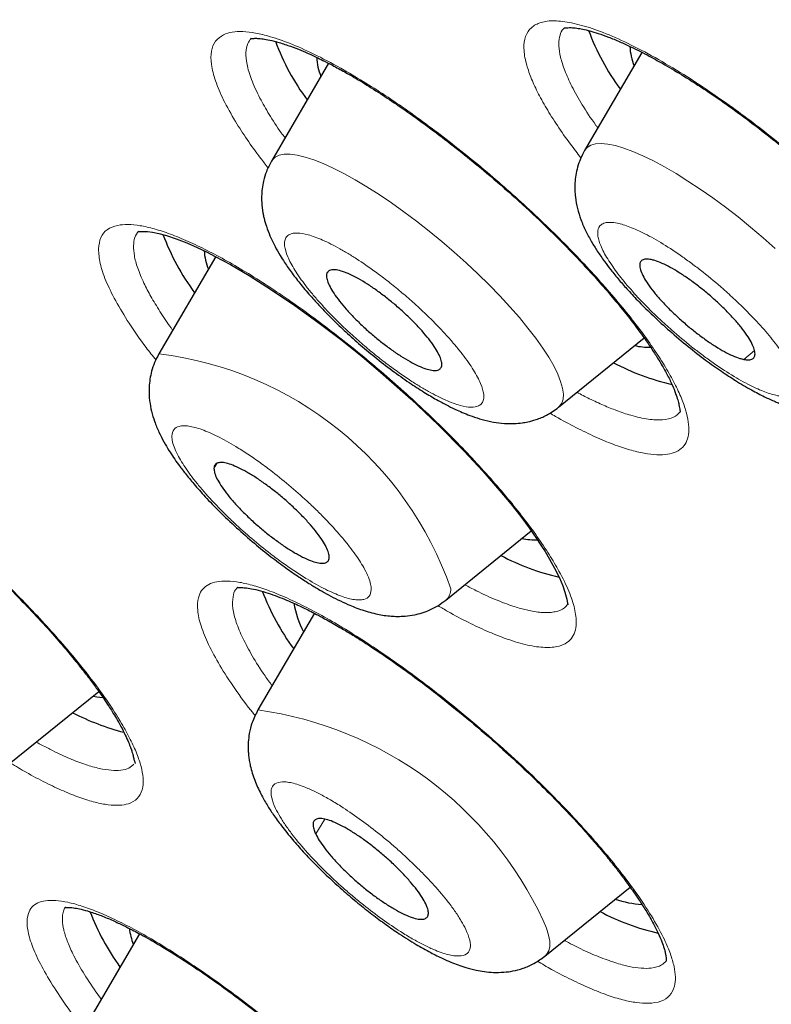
# Model space of a CAD drawing. Header units: millimetres. Extents: x 8 to 1352, y 12 to 1248.
# Tile 101 of 126: x 1151 to 1157, y 590 to 598. Entities that reach past the tile are written whole.
import ezdxf

# ---------------------------------------------------------------- set-up
doc = ezdxf.new("R2010")
doc.units = ezdxf.units.MM

msp = doc.modelspace()

# ---------------------------------------------------------------- linework, layer by layer
at = {"color": 7, "linetype": 'Continuous', "lineweight": 30}
for p, q in [((1156.0605, 597.4681), (1155.5971, 596.6748)), ((1153.5281, 597.3795), (1153.0663, 596.5888)), ((1152.616, 595.817), (1152.1568, 595.0308)), ((1155.3854, 594.5993), (1156.0775, 595.1604)), ((1154.4759, 593.0414), (1155.1653, 593.6004)), ((1153.4138, 592.9347), (1152.9575, 592.1534)), ((1150.9347, 591.7059), (1151.6707, 592.3027)), ((1155.2766, 590.164), (1155.9646, 590.7218)), ((1151.9995, 590.3448), (1151.5016, 589.4922))]:
    msp.add_line(p, q, dxfattribs=at)
at = {"color": 252, "linetype": 'Continuous', "lineweight": 0}
for p, q in [((1156.8821, 594.9868), (1156.969, 595.0591)), ((1152.6251, 594.1456), (1152.6017, 594.1056)), ((1153.497, 591.2714), (1153.4237, 591.1515))]:
    msp.add_line(p, q, dxfattribs=at)
at = {"color": 252, "linetype": 'Continuous', "lineweight": 0, "flags": 128}
for points in [[(1157.1369, 595.8831), (1157.0385, 595.9701), (1156.9381, 596.0551), (1156.8364, 596.1374), (1156.7342, 596.2164), (1156.6323, 596.2916), (1156.5313, 596.3623), (1156.4322, 596.428), (1156.3355, 596.4884), (1156.242, 596.5428), (1156.1524, 596.591), (1156.0674, 596.6325), (1155.9876, 596.667), (1155.9135, 596.6944), (1155.8458, 596.7143), (1155.7849, 596.7267), (1155.7313, 596.7314), (1155.6853, 596.7285), (1155.6474, 596.7179), (1155.6178, 596.6997), (1155.5971, 596.6748)], [(1155.3854, 594.5993), (1155.3916, 594.6047), (1155.4114, 594.6315), (1155.4225, 594.6654), (1155.4249, 594.7064), (1155.4184, 594.754), (1155.4032, 594.808), (1155.3794, 594.8678), (1155.3471, 594.9332), (1155.3067, 595.0035), (1155.2583, 595.0783), (1155.2023, 595.157), (1155.1392, 595.2391), (1155.0694, 595.3239), (1154.9935, 595.4107), (1154.9119, 595.4991), (1154.8254, 595.5882), (1154.7345, 595.6775), (1154.6399, 595.7663), (1154.5424, 595.8539), (1154.4426, 595.9396), (1154.3413, 596.023), (1154.2392, 596.1032), (1154.1371, 596.1798), (1154.0357, 596.2521), (1153.9359, 596.3196), (1153.8382, 596.3819), (1153.7435, 596.4385), (1153.6525, 596.4889), (1153.5658, 596.5327), (1153.4841, 596.5698), (1153.408, 596.5997), (1153.338, 596.6222), (1153.2746, 596.6373), (1153.2184, 596.6447), (1153.1697, 596.6444), (1153.129, 596.6365), (1153.0964, 596.6209), (1153.0723, 596.5979), (1153.0663, 596.5888)], [(1155.2766, 590.164), (1155.2896, 590.1766), (1155.3068, 590.2056), (1155.3153, 590.2417), (1155.315, 590.2847), (1155.3059, 590.3342), (1155.2882, 590.39), (1155.2618, 590.4515)]]:
    msp.add_lwpolyline(points, dxfattribs=at)
at = {"color": 7, "linetype": 'Continuous', "lineweight": 30, "flags": 128}
for points in [[(1151.9916, 596.0208), (1151.9916, 596.0207), (1151.9966, 596.0198), (1152.0096, 596.0206), (1152.03, 596.0213), (1152.0647, 596.0195), (1152.1064, 596.0139), (1152.1562, 596.0037), (1152.2189, 595.9868), (1152.296, 595.9613), (1152.3831, 595.9273), (1152.4661, 595.8908), (1152.542, 595.8546), (1152.6118, 595.8193), (1152.7351, 595.7525), (1152.8868, 595.6638), (1153.0674, 595.55), (1153.256, 595.4224), (1153.4421, 595.2883), (1153.6235, 595.1499), (1153.7984, 595.0094), (1153.969, 594.8655), (1154.1944, 594.6649), (1154.414, 594.4569), (1154.6242, 594.2444), (1154.7732, 594.084), (1154.9129, 593.9243), (1154.9996, 593.8192), (1155.0802, 593.7165), (1155.1483, 593.6246), (1155.2023, 593.5478), (1155.2441, 593.4852), (1155.2774, 593.4328), (1155.3144, 593.3714), (1155.3543, 593.2994), (1155.3926, 593.2221), (1155.4201, 593.1571), (1155.4376, 593.1065), (1155.4479, 593.0684), (1155.4523, 593.0479), (1155.4556, 593.0297), (1155.4582, 593.0163), (1155.4604, 593.0082), (1155.4604, 593.0041), (1155.4604, 593.0041)], [(1151.6256, 592.2661), (1151.6541, 592.2608), (1151.7045, 592.2546)]]:
    msp.add_lwpolyline(points, dxfattribs=at)
at = {"color": 7, "linetype": 'Continuous', "lineweight": 30}
for centre, radius, start, end in [((1157.4273, 598.3091), 1.9171, 200.24467, 216.484), ((1154.9017, 598.2264), 1.9232, 200.3578, 216.47228), ((1156.4101, 597.5287), 0.447, 181.55812, 202.32496), ((1153.8832, 597.4439), 0.451, 182.06289, 202.27552), ((1153.9991, 596.673), 1.9316, 200.5101, 216.45653), ((1152.9807, 595.888), 0.4582, 182.9553, 202.1883), ((1156.1141, 595.5997), 0.5141, 257.2694, 271.79289), ((1156.713, 596.6142), 1.8751, 241.91361, 257.37759), ((1155.2054, 594.0472), 0.5195, 257.30834, 271.24762), ((1155.8059, 595.0621), 1.8814, 241.93012, 257.25955), ((1154.8131, 593.8042), 1.9474, 200.79639, 216.42704), ((1153.9641, 593.1329), 0.7264, 189.20368, 208.61179), ((1152.3745, 593.9074), 1.9978, 242.7423, 255.50062), ((1156.1117, 591.3967), 0.8169, 250.92436, 266.45249), ((1156.6064, 592.1842), 1.8809, 241.92892, 257.26818), ((1153.3989, 591.2067), 1.924, 200.77109, 216.00254), ((1152.4254, 590.4466), 0.5104, 186.5481, 201.40832)]:
    msp.add_arc(centre, radius, start, end, dxfattribs=at)
at = {"color": 252, "linetype": 'Continuous', "lineweight": 0}
for centre, radius, start, end in [((1151.8156, 592.192), 2.8593, 19.22189, 83.147), ((1154.3997, 593.1287), 0.1159, 311.097, 2.30227), ((1152.5468, 589.1865), 2.9952, 24.98249, 82.11908)]:
    msp.add_arc(centre, radius, start, end, dxfattribs=at)
at = {"color": 7, "linetype": 'Continuous', "lineweight": 30}
for points, knots in [([(1142.2141, 609.987), (1142.2002, 609.9702), (1142.1536, 609.9138), (1142.0883, 609.835), (1142.0194, 609.7518), (1141.9677, 609.6894), (1141.9219, 609.6339), (1141.878, 609.5806), (1141.8337, 609.5265), (1141.7885, 609.4707), (1141.7419, 609.4128), (1141.6946, 609.3533), (1141.6459, 609.2909), (1141.5951, 609.2246), (1141.5416, 609.1532), (1141.485, 609.0757), (1141.4251, 608.9909), (1141.3616, 608.8974), (1141.2945, 608.7939), (1141.2241, 608.6789), (1141.1506, 608.5509), (1141.075, 608.4084), (1140.9987, 608.2505), (1140.9234, 608.0768), (1140.8512, 607.8876), (1140.7871, 607.6921), (1140.7317, 607.4932), (1140.6855, 607.2937), (1140.6469, 607.0878), (1140.6163, 606.8764), (1140.5939, 606.6596), (1140.5795, 606.4379), (1140.5732, 606.2113), (1140.5751, 605.9712), (1140.5857, 605.7261), (1140.6057, 605.4671), (1140.6345, 605.2034), (1140.6739, 604.9254), (1140.7226, 604.6422), (1140.7806, 604.3542), (1140.8477, 604.0612), (1140.9238, 603.7635), (1141.0088, 603.4609), (1141.1027, 603.1536), (1141.2052, 602.8415), (1141.3164, 602.5247), (1141.4361, 602.2032), (1141.5643, 601.8772), (1141.7009, 601.5465), (1141.8458, 601.2114), (1141.999, 600.8718), (1142.1603, 600.5278), (1142.3298, 600.1794), (1142.5073, 599.8268), (1142.6928, 599.47), (1142.8862, 599.1091), (1143.0874, 598.744), (1143.2964, 598.375), (1143.5131, 598.0021), (1143.7375, 597.6253), (1143.9694, 597.2448), (1144.2088, 596.8605), (1144.4557, 596.4727), (1144.7099, 596.0813), (1144.9714, 595.6865), (1145.2402, 595.2883), (1145.5161, 594.8868), (1145.7991, 594.4822), (1146.0891, 594.0744), (1146.3861, 593.6636), (1146.69, 593.2498), (1147.0006, 592.8332), (1147.318, 592.4138), (1147.642, 591.9918), (1147.9726, 591.5671), (1148.3098, 591.1399), (1148.6534, 590.7104), (1149.0033, 590.2784), (1149.3596, 589.8443), (1149.7221, 589.4079), (1150.0907, 588.9695), (1150.4654, 588.5291), (1150.8462, 588.0867), (1151.2329, 587.6425), (1151.6256, 587.1966), (1152.024, 586.7489), (1152.4283, 586.2996), (1152.8383, 585.8488), (1153.2539, 585.3965), (1153.6752, 584.9428), (1154.1021, 584.4877), (1154.5346, 584.0312), (1154.9727, 583.5734), (1155.401, 583.1303), (1155.8185, 582.7023), (1156.2243, 582.2898), (1156.6336, 581.8774), (1157.0462, 581.4651), (1157.462, 581.0532), (1157.8808, 580.6416), (1158.3026, 580.2306), (1158.7273, 579.8202), (1159.1546, 579.4106), (1159.5844, 579.0018), (1160.0167, 578.5941), (1160.451, 578.1877), (1160.8873, 577.7827), (1161.3251, 577.3795), (1161.764, 576.9785), (1162.2033, 576.5803), (1162.6417, 576.1859), (1163.0767, 575.7976), (1163.5023, 575.4205), (1163.9023, 575.0688), (1164.2497, 574.7653), (1164.5631, 574.493), (1164.8537, 574.2417), (1165.0542, 574.0695), (1165.1513, 573.986)], [0, 0, 0, 0, 0.001074, 0.003597, 0.005158, 0.006372, 0.007491, 0.008574, 0.00966, 0.010902, 0.012222, 0.013673, 0.015306, 0.017174, 0.019334, 0.021845, 0.024773, 0.028188, 0.032165, 0.036782, 0.042115, 0.048226, 0.055155, 0.062897, 0.071391, 0.080522, 0.089113, 0.097944, 0.106952, 0.116092, 0.125331, 0.134645, 0.144017, 0.153434, 0.163967, 0.173451, 0.183999, 0.194574, 0.205147, 0.215716, 0.22628, 0.236839, 0.247393, 0.257941, 0.268485, 0.279023, 0.289557, 0.300086, 0.310611, 0.321132, 0.331649, 0.342163, 0.352673, 0.363181, 0.373686, 0.384188, 0.394688, 0.405187, 0.415683, 0.426179, 0.436673, 0.447166, 0.457659, 0.468151, 0.478643, 0.489135, 0.499628, 0.510121, 0.520615, 0.53111, 0.541607, 0.552106, 0.562607, 0.573111, 0.583617, 0.594127, 0.604641, 0.615159, 0.625681, 0.636209, 0.646743, 0.657283, 0.66783, 0.678385, 0.688949, 0.699522, 0.710105, 0.7207, 0.731307, 0.741929, 0.752566, 0.76322, 0.773893, 0.784587, 0.794193, 0.803797, 0.813399, 0.822998, 0.832595, 0.842188, 0.851776, 0.861361, 0.870939, 0.880511, 0.890075, 0.899628, 0.909167, 0.918688, 0.928184, 0.937642, 0.947042, 0.956345, 0.965461, 0.974146, 0.981718, 0.987421, 0.993907, 1, 1, 1, 1]), ([(1155.4324, 597.6662), (1155.4327, 597.666), (1155.4333, 597.6658), (1155.4407, 597.6659), (1155.4575, 597.6676), (1155.4889, 597.6682), (1155.5298, 597.6648), (1155.5804, 597.6563), (1155.6393, 597.6421), (1155.7078, 597.6215), (1155.7889, 597.5924), (1155.8771, 597.5561), (1155.9639, 597.5164), (1156.0438, 597.4771), (1156.1356, 597.4293), (1156.2516, 597.365), (1156.4051, 597.2733), (1156.5811, 597.1601), (1156.7689, 597.0304), (1156.9568, 596.8919), (1157.1393, 596.7495), (1157.3163, 596.6042), (1157.4901, 596.4547), (1157.6627, 596.2992), (1157.8342, 596.1369), (1158.0012, 595.9705), (1158.1567, 595.8065), (1158.2947, 595.6518), (1158.4127, 595.5111), (1158.5132, 595.3837), (1158.5985, 595.2681), (1158.6734, 595.1592), (1158.7402, 595.0535), (1158.7992, 594.9491), (1158.8415, 594.8614), (1158.8685, 594.7937), (1158.8846, 594.7441), (1158.8938, 594.7032), (1158.8976, 594.6762), (1158.8991, 594.6594), (1158.9006, 594.6508), (1158.9004, 594.6492), (1158.9002, 594.6483)], [0, 0, 0, 0, 0.0285941, 0.0538724, 0.0757675, 0.0942807, 0.1159899, 0.1350674, 0.1527685, 0.1720581, 0.1930533, 0.2146587, 0.2338568, 0.2504681, 0.2649783, 0.2893323, 0.3179323, 0.3506441, 0.3838726, 0.416032, 0.447125, 0.4771456, 0.506932, 0.5375505, 0.5689767, 0.6011872, 0.6335495, 0.6639053, 0.6920902, 0.7181653, 0.7428885, 0.7665549, 0.7913816, 0.8187091, 0.8480699, 0.8676908, 0.8872191, 0.9067794, 0.9243977, 0.9458637, 0.9710867, 1, 1, 1, 1]), ([(1152.9026, 597.5834), (1152.9026, 597.583), (1152.9026, 597.5824), (1152.9042, 597.5804), (1152.908, 597.58), (1152.9132, 597.5803), (1152.9211, 597.581), (1152.9317, 597.5815), (1152.946, 597.5815), (1152.9644, 597.5807), (1152.9933, 597.578), (1153.0391, 597.5707), (1153.1091, 597.5541), (1153.1923, 597.528), (1153.2791, 597.4953), (1153.3561, 597.4627), (1153.4226, 597.4321), (1153.4881, 597.4004), (1153.5645, 597.3612), (1153.6644, 597.3069), (1153.7875, 597.2353), (1153.9273, 597.1482), (1154.0872, 597.0424), (1154.2602, 596.921), (1154.4442, 596.7843), (1154.6257, 596.6422), (1154.8242, 596.4789), (1155.0385, 596.2924), (1155.2643, 596.0823), (1155.4508, 595.8966), (1155.6018, 595.7375), (1155.7218, 595.6051), (1155.8356, 595.4731), (1155.9372, 595.3483), (1156.0131, 595.2493), (1156.066, 595.177), (1156.1011, 595.1272), (1156.1327, 595.0809), (1156.1696, 595.0248), (1156.2151, 594.9516), (1156.2639, 594.865), (1156.3045, 594.7822), (1156.3328, 594.713), (1156.3502, 594.6599), (1156.3599, 594.6184), (1156.3641, 594.592), (1156.3665, 594.5739), (1156.3692, 594.5638), (1156.369, 594.5614), (1156.3688, 594.5601)], [0, 0, 0, 0, 0.0244598, 0.0440331, 0.0567842, 0.0657685, 0.073279, 0.0813966, 0.0901299, 0.0994861, 0.1096657, 0.1284427, 0.1509274, 0.1771501, 0.1984961, 0.2169554, 0.2318898, 0.243281, 0.2590608, 0.2787276, 0.3024088, 0.3290176, 0.3553649, 0.3876269, 0.41912, 0.4498647, 0.4804236, 0.5210994, 0.5617263, 0.6028287, 0.6281731, 0.6540335, 0.6804101, 0.7069481, 0.7303162, 0.7428961, 0.7539156, 0.7634201, 0.7742415, 0.793311, 0.8175569, 0.8428003, 0.8654508, 0.8855569, 0.9034944, 0.920327, 0.9420844, 0.968663, 1, 1, 1, 1]), ([(1155.5971, 596.6747), (1155.5853, 596.6527), (1155.5624, 596.6098), (1155.5326, 596.5224), (1155.5149, 596.4169), (1155.5193, 596.3004), (1155.538, 596.2029), (1155.5665, 596.113), (1155.6046, 596.0247), (1155.6504, 595.9394), (1155.7001, 595.8592), (1155.7526, 595.7835), (1155.8119, 595.7054), (1155.8745, 595.6288), (1155.9509, 595.5418), (1156.0413, 595.4458), (1156.1535, 595.3349), (1156.2864, 595.2133), (1156.4298, 595.0925), (1156.5707, 594.9833), (1156.6991, 594.8918), (1156.8235, 594.8103), (1156.9397, 594.7415), (1157.0448, 594.6865), (1157.1193, 594.6523), (1157.1717, 594.6307), (1157.2127, 594.615), (1157.2653, 594.597), (1157.3274, 594.5792), (1157.3921, 594.5653), (1157.4597, 594.5558), (1157.5397, 594.5516), (1157.6222, 594.558), (1157.6977, 594.5737), (1157.7658, 594.5957), (1157.8419, 594.6308), (1157.8904, 594.6663), (1157.9162, 594.6853)], [0, 0, 0, 0, 0.020785, 0.040515, 0.076687, 0.108295, 0.136086, 0.166153, 0.198826, 0.228831, 0.255801, 0.285759, 0.309895, 0.34024, 0.368981, 0.402846, 0.441849, 0.486014, 0.532936, 0.576303, 0.61582, 0.651515, 0.693166, 0.728043, 0.756778, 0.76927, 0.780934, 0.797255, 0.819908, 0.842316, 0.861451, 0.885974, 0.914897, 0.931727, 0.951326, 0.974073, 1, 1, 1, 1]), ([(1153.0663, 596.5888), (1153.0518, 596.5609), (1153.0251, 596.5098), (1153.0026, 596.4335), (1152.9906, 596.367), (1152.9867, 596.3137), (1152.9868, 596.273), (1152.9883, 596.2428), (1152.991, 596.2141), (1152.9949, 596.1853), (1153.0001, 596.1559), (1153.0094, 596.1135), (1153.0259, 596.0565), (1153.0545, 595.9818), (1153.0918, 595.9044), (1153.1326, 595.8324), (1153.1785, 595.7596), (1153.2337, 595.6809), (1153.3061, 595.5876), (1153.3852, 595.4947), (1153.4714, 595.4006), (1153.5631, 595.3069), (1153.6686, 595.206), (1153.788, 595.0994), (1153.9202, 594.9896), (1154.0579, 594.884), (1154.1903, 594.7909), (1154.308, 594.7152), (1154.4086, 594.6563), (1154.4928, 594.6115), (1154.5622, 594.5782), (1154.6242, 594.5512), (1154.6927, 594.5247), (1154.7719, 594.4993), (1154.8571, 594.4793), (1154.9444, 594.468), (1155.0219, 594.4666), (1155.0842, 594.4719), (1155.1451, 594.4825), (1155.2121, 594.501), (1155.2982, 594.5365), (1155.3542, 594.5768), (1155.3854, 594.5993)], [0, 0, 0, 0, 0.025847, 0.047399, 0.064694, 0.08079, 0.090488, 0.098782, 0.107282, 0.115991, 0.124916, 0.134495, 0.156515, 0.183935, 0.214384, 0.239493, 0.258985, 0.29009, 0.32301, 0.359181, 0.389395, 0.422284, 0.457888, 0.496255, 0.537448, 0.581262, 0.622605, 0.659524, 0.692004, 0.72002, 0.743544, 0.762725, 0.784077, 0.811156, 0.840919, 0.868773, 0.892941, 0.911963, 0.92449, 0.943247, 0.968387, 1, 1, 1, 1]), ([(1156.1337, 595.7933), (1156.1193, 595.7954), (1156.0901, 595.7996), (1156.0611, 595.7912), (1156.0439, 595.7721), (1156.04, 595.7422), (1156.0495, 595.7021), (1156.0718, 595.6534), (1156.1067, 595.5969), (1156.1527, 595.535), (1156.2092, 595.4684), (1156.2737, 595.4001), (1156.3454, 595.331), (1156.4211, 595.2642), (1156.4999, 595.2003), (1156.5782, 595.1424), (1156.6553, 595.091), (1156.7275, 595.0485), (1156.794, 595.0156), (1156.8453, 594.9956), (1156.8719, 594.9892), (1156.8821, 594.9868)], [0, 0, 0, 0, 0.052925, 0.107385, 0.160311, 0.214771, 0.267696, 0.322156, 0.375081, 0.429541, 0.482466, 0.536926, 0.589852, 0.644312, 0.697237, 0.751697, 0.804622, 0.859082, 0.912008, 0.966468, 1, 1, 1, 1]), ([(1156.8821, 594.9868), (1156.8965, 594.9847), (1156.9257, 594.9806), (1156.9547, 594.9889), (1156.972, 595.008), (1156.9758, 595.0379), (1156.9663, 595.078), (1156.944, 595.1267), (1156.9091, 595.1832), (1156.8631, 595.2452), (1156.8066, 595.3118), (1156.7421, 595.38), (1156.6704, 595.4491), (1156.5947, 595.5159), (1156.5159, 595.5798), (1156.4376, 595.6377), (1156.3605, 595.6891), (1156.2883, 595.7316), (1156.2219, 595.7646), (1156.1705, 595.7846), (1156.1439, 595.7909), (1156.1337, 595.7933)], [0, 0, 0, 0, 0.052925, 0.107385, 0.160311, 0.214771, 0.267696, 0.322156, 0.375081, 0.429541, 0.482466, 0.536926, 0.589852, 0.644312, 0.697237, 0.751697, 0.804622, 0.859082, 0.912008, 0.966468, 1, 1, 1, 1]), ([(1153.5355, 595.7051), (1153.5284, 595.7001), (1153.5141, 595.6899), (1153.5091, 595.6609), (1153.5166, 595.6222), (1153.5372, 595.5746), (1153.5705, 595.519), (1153.615, 595.4578), (1153.6702, 595.3917), (1153.7336, 595.3236), (1153.8045, 595.2544), (1153.8796, 595.1873), (1153.9582, 595.1228), (1154.0367, 595.064), (1154.1141, 595.0116), (1154.187, 594.9679), (1154.2546, 594.9334), (1154.3137, 594.9096), (1154.3636, 594.8971), (1154.3981, 594.8957), (1154.4131, 594.901), (1154.4188, 594.9031)], [0, 0, 0, 0, 0.0529252, 0.1073853, 0.1603105, 0.2147706, 0.2676958, 0.3221559, 0.3750811, 0.4295412, 0.4824664, 0.5369265, 0.5898517, 0.6443117, 0.697237, 0.751697, 0.8046223, 0.8590823, 0.9120076, 0.9664676, 1, 1, 1, 1]), ([(1154.4188, 594.9031), (1154.4258, 594.9081), (1154.4401, 594.9182), (1154.4451, 594.9473), (1154.4377, 594.986), (1154.4171, 595.0335), (1154.3838, 595.0891), (1154.3393, 595.1503), (1154.2841, 595.2165), (1154.2207, 595.2845), (1154.1498, 595.3537), (1154.0746, 595.4209), (1153.996, 595.4853), (1153.9176, 595.5441), (1153.8401, 595.5965), (1153.7672, 595.6403), (1153.6997, 595.6748), (1153.6405, 595.6985), (1153.5906, 595.7111), (1153.5561, 595.7125), (1153.5412, 595.7071), (1153.5355, 595.7051)], [0, 0, 0, 0, 0.052925, 0.107385, 0.160311, 0.214771, 0.267696, 0.322156, 0.375081, 0.429541, 0.482466, 0.536926, 0.589852, 0.644312, 0.697237, 0.751697, 0.804622, 0.859082, 0.912008, 0.966468, 1, 1, 1, 1]), ([(1152.1568, 595.0308), (1152.1445, 595.0077), (1152.1206, 594.9627), (1152.0907, 594.8725), (1152.0744, 594.7676), (1152.0792, 594.6569), (1152.0965, 594.5649), (1152.1215, 594.4823), (1152.155, 594.4007), (1152.195, 594.3224), (1152.2351, 594.2544), (1152.2749, 594.1934), (1152.3178, 594.1325), (1152.3715, 594.0615), (1152.4425, 593.975), (1152.5339, 593.8722), (1152.6485, 593.7535), (1152.782, 593.6265), (1152.9231, 593.5032), (1153.0578, 593.3945), (1153.1791, 593.3038), (1153.2854, 593.2299), (1153.3767, 593.1709), (1153.4556, 593.1233), (1153.5296, 593.0817), (1153.6058, 593.0422), (1153.696, 593.0003), (1153.8025, 592.9586), (1153.9184, 592.9263), (1154.0117, 592.9122), (1154.087, 592.9088), (1154.1504, 592.9111), (1154.2394, 592.9235), (1154.3293, 592.9519), (1154.4139, 592.9951), (1154.4548, 593.0256), (1154.4758, 593.0413)], [0, 0, 0, 0, 0.021375, 0.041529, 0.078098, 0.109024, 0.134467, 0.161434, 0.191704, 0.219604, 0.243965, 0.264759, 0.285544, 0.31151, 0.342686, 0.379052, 0.420599, 0.467272, 0.513326, 0.554998, 0.59234, 0.625391, 0.654175, 0.678704, 0.70142, 0.726136, 0.75303, 0.791569, 0.832303, 0.867424, 0.882873, 0.900781, 0.921782, 0.958319, 0.978526, 1, 1, 1, 1]), ([(1148.5239, 594.7734), (1148.5244, 594.7731), (1148.5253, 594.7724), (1148.5415, 594.7734), (1148.5756, 594.7717), (1148.6314, 594.7621), (1148.6967, 594.745), (1148.7664, 594.7222), (1148.8437, 594.6924), (1148.921, 594.6589), (1148.9932, 594.6248), (1149.0776, 594.5823), (1149.1858, 594.5239), (1149.3312, 594.4388), (1149.4998, 594.3317), (1149.6815, 594.2079), (1149.8647, 594.0751), (1150.0444, 593.9379), (1150.2198, 593.7973), (1150.4114, 593.6368), (1150.6198, 593.4529), (1150.8415, 593.245), (1151.0367, 593.0499), (1151.2058, 592.8706), (1151.3347, 592.7263), (1151.4415, 592.6004), (1151.5269, 592.495), (1151.6019, 592.3978), (1151.6637, 592.3134), (1151.7122, 592.2438), (1151.7499, 592.1871), (1151.783, 592.1352), (1151.8164, 592.08), (1151.8524, 592.0163), (1151.8853, 591.952), (1151.9109, 591.8949), (1151.9282, 591.8503), (1151.939, 591.8178), (1151.946, 591.7929), (1151.9502, 591.7759), (1151.954, 591.7596), (1151.9577, 591.7447), (1151.9614, 591.7329), (1151.9652, 591.7249), (1151.9645, 591.7221), (1151.9642, 591.7206)], [0, 0, 0, 0, 0.0169871, 0.0306306, 0.0563189, 0.0835286, 0.1037396, 0.1257832, 0.1483729, 0.1684059, 0.1857211, 0.2009183, 0.2265695, 0.2566617, 0.2910224, 0.3258045, 0.3594605, 0.3919903, 0.4233873, 0.4542941, 0.4959222, 0.5380841, 0.580618, 0.6132735, 0.646688, 0.6694007, 0.6924647, 0.7145101, 0.733712, 0.7500661, 0.7636031, 0.7749014, 0.7895899, 0.8076222, 0.8285975, 0.8477874, 0.8637114, 0.8764035, 0.8863822, 0.8958724, 0.9092218, 0.9263695, 0.9472446, 0.9717908, 1, 1, 1, 1]), ([(1153.5335, 593.3867), (1153.5325, 593.3982), (1153.5305, 593.4217), (1153.511, 593.4686), (1153.4795, 593.5231), (1153.4365, 593.5836), (1153.3826, 593.6493), (1153.3203, 593.7171), (1153.2503, 593.7863), (1153.1757, 593.8538), (1153.0973, 593.9188), (1153.0188, 593.9784), (1152.941, 594.0319), (1152.8674, 594.0768), (1152.7989, 594.1127), (1152.7386, 594.1379), (1152.6872, 594.1522), (1152.6469, 594.1549), (1152.6184, 594.1458), (1152.6041, 594.1285), (1152.6023, 594.1119), (1152.6017, 594.1056)], [0, 0, 0, 0, 0.052925, 0.107385, 0.160311, 0.214771, 0.267696, 0.322156, 0.375081, 0.429541, 0.482466, 0.536926, 0.589852, 0.644312, 0.697237, 0.751697, 0.804622, 0.859082, 0.912008, 0.966468, 1, 1, 1, 1]), ([(1152.6017, 594.1056), (1152.6026, 594.094), (1152.6046, 594.0705), (1152.6242, 594.0236), (1152.6556, 593.9691), (1152.6986, 593.9086), (1152.7525, 593.843), (1152.8148, 593.7752), (1152.8849, 593.7059), (1152.9595, 593.6384), (1153.0378, 593.5734), (1153.1163, 593.5139), (1153.1942, 593.4604), (1153.2677, 593.4155), (1153.3362, 593.3796), (1153.3965, 593.3543), (1153.448, 593.3401), (1153.4883, 593.3374), (1153.5167, 593.3464), (1153.531, 593.3638), (1153.5328, 593.3804), (1153.5335, 593.3867)], [0, 0, 0, 0, 0.052925, 0.107385, 0.160311, 0.214771, 0.267696, 0.322156, 0.375081, 0.429541, 0.482466, 0.536926, 0.589852, 0.644312, 0.697237, 0.751697, 0.804622, 0.859082, 0.912008, 0.966468, 1, 1, 1, 1]), ([(1152.7929, 593.1454), (1152.7931, 593.1449), (1152.7934, 593.1438), (1152.8046, 593.1427), (1152.8312, 593.1428), (1152.8768, 593.1387), (1152.9384, 593.127), (1153.0134, 593.1066), (1153.0938, 593.0792), (1153.167, 593.0506), (1153.2328, 593.0224), (1153.288, 592.9971), (1153.3379, 592.9732), (1153.3887, 592.9478), (1153.4475, 592.9174), (1153.5248, 592.8756), (1153.6222, 592.8201), (1153.7381, 592.7503), (1153.8789, 592.6605), (1154.0413, 592.5505), (1154.2438, 592.4047), (1154.4652, 592.235), (1154.7038, 592.0397), (1154.9183, 591.8529), (1155.108, 591.6782), (1155.2746, 591.517), (1155.4358, 591.3525), (1155.5722, 591.2049), (1155.6851, 591.0764), (1155.773, 590.9715), (1155.8479, 590.8781), (1155.9072, 590.8006), (1155.954, 590.7371), (1155.9971, 590.6765), (1156.0433, 590.6085), (1156.0961, 590.5258), (1156.1487, 590.4355), (1156.1919, 590.3503), (1156.2215, 590.2805), (1156.2393, 590.2282), (1156.2491, 590.1902), (1156.2539, 590.163), (1156.2556, 590.1464), (1156.2559, 590.136), (1156.256, 590.1306), (1156.2563, 590.1263), (1156.2571, 590.126), (1156.2576, 590.1258)], [0, 0, 0, 0, 0.03497, 0.065143, 0.090435, 0.113173, 0.137928, 0.164854, 0.186359, 0.205836, 0.221923, 0.23459, 0.244417, 0.255195, 0.267589, 0.281599, 0.302787, 0.32578, 0.34846, 0.381777, 0.414285, 0.456502, 0.498514, 0.540581, 0.572192, 0.60426, 0.637134, 0.670689, 0.693462, 0.716265, 0.736462, 0.75345, 0.767235, 0.779248, 0.79541, 0.816352, 0.842057, 0.868638, 0.891834, 0.911653, 0.928177, 0.942713, 0.955998, 0.962588, 0.971504, 0.983057, 1, 1, 1, 1]), ([(1152.9575, 592.1534), (1152.9403, 592.1199), (1152.9094, 592.0593), (1152.8873, 591.9701), (1152.8789, 591.9011), (1152.8776, 591.8511), (1152.879, 591.8144), (1152.8819, 591.7802), (1152.8871, 591.7425), (1152.9002, 591.6754), (1152.9293, 591.5827), (1152.9757, 591.4813), (1153.0283, 591.3885), (1153.0829, 591.3045), (1153.15, 591.212), (1153.2314, 591.1112), (1153.3255, 591.0048), (1153.4258, 590.8999), (1153.5358, 590.7932), (1153.6494, 590.6902), (1153.7639, 590.593), (1153.8779, 590.5026), (1153.9897, 590.4195), (1154.1095, 590.3367), (1154.2312, 590.2599), (1154.3485, 590.194), (1154.4407, 590.1484), (1154.5136, 590.1165), (1154.5746, 590.0929), (1154.6425, 590.0702), (1154.7132, 590.0516), (1154.7876, 590.0383), (1154.8628, 590.0313), (1154.9399, 590.0325), (1155.0207, 590.0432), (1155.1031, 590.0652), (1155.1922, 590.1029), (1155.2475, 590.1429), (1155.2766, 590.164)], [0, 0, 0, 0, 0.0310153, 0.0559149, 0.0747812, 0.0877596, 0.0968555, 0.1070791, 0.118689, 0.1316519, 0.1695086, 0.2079657, 0.2397402, 0.2675356, 0.3013095, 0.3416057, 0.3761153, 0.41396, 0.4517167, 0.488544, 0.5244921, 0.559608, 0.593936, 0.6275176, 0.6707233, 0.7091956, 0.7423875, 0.7638639, 0.7838829, 0.8044364, 0.8314236, 0.8523508, 0.874623, 0.8988372, 0.9198503, 0.9436779, 0.9703923, 1, 1, 1, 1]), ([(1154.3128, 590.586), (1154.3039, 590.603), (1154.2858, 590.6375), (1154.2437, 590.6977), (1154.1913, 590.7627), (1154.1301, 590.8302), (1154.0609, 590.8995), (1153.9869, 590.9672), (1153.9088, 591.0328), (1153.8303, 591.0931), (1153.7522, 591.1476), (1153.678, 591.1937), (1153.6086, 591.231), (1153.5472, 591.2577), (1153.4943, 591.2735), (1153.4525, 591.2778), (1153.4222, 591.2704), (1153.4047, 591.2518), (1153.4004, 591.222), (1153.4078, 591.1876), (1153.4193, 591.1614), (1153.4237, 591.1515)], [0, 0, 0, 0, 0.052925, 0.107385, 0.160311, 0.214771, 0.267696, 0.322156, 0.375081, 0.429541, 0.482466, 0.536926, 0.589852, 0.644312, 0.697237, 0.751697, 0.804622, 0.859082, 0.912008, 0.966468, 1, 1, 1, 1]), ([(1153.4237, 591.1515), (1153.4326, 591.1345), (1153.4507, 591.1), (1153.4929, 591.0398), (1153.5452, 590.9748), (1153.6064, 590.9072), (1153.6756, 590.838), (1153.7496, 590.7702), (1153.8277, 590.7047), (1153.9062, 590.6443), (1153.9844, 590.5899), (1154.0586, 590.5437), (1154.128, 590.5065), (1154.1894, 590.4798), (1154.2423, 590.4639), (1154.2841, 590.4597), (1154.3144, 590.467), (1154.3319, 590.4857), (1154.3361, 590.5155), (1154.3288, 590.5499), (1154.3173, 590.576), (1154.3128, 590.586)], [0, 0, 0, 0, 0.052925, 0.107385, 0.160311, 0.214771, 0.267696, 0.322156, 0.375081, 0.429541, 0.482466, 0.536926, 0.589852, 0.644312, 0.697237, 0.751697, 0.804622, 0.859082, 0.912008, 0.966468, 1, 1, 1, 1]), ([(1151.4019, 590.5585), (1151.4019, 590.5581), (1151.4019, 590.5575), (1151.405, 590.5577), (1151.4123, 590.5581), (1151.4223, 590.5582), (1151.4363, 590.5578), (1151.4549, 590.5562), (1151.4846, 590.5523), (1151.531, 590.543), (1151.601, 590.5237), (1151.6873, 590.4933), (1151.7796, 590.4547), (1151.8643, 590.4149), (1151.9347, 590.3794), (1151.9993, 590.3452), (1152.069, 590.3067), (1152.1555, 590.2567), (1152.2597, 590.1935), (1152.3762, 590.1192), (1152.5187, 590.0241), (1152.6827, 589.9086), (1152.8672, 589.7714), (1153.0502, 589.6281), (1153.2511, 589.4628), (1153.4684, 589.2738), (1153.6979, 589.0616), (1153.8995, 588.863), (1154.075, 588.68), (1154.2092, 588.532), (1154.3199, 588.4034), (1154.4058, 588.2987), (1154.4738, 588.2116), (1154.5248, 588.1436), (1154.5619, 588.0923), (1154.5949, 588.0451), (1154.6288, 587.9951), (1154.6673, 587.9358), (1154.7103, 587.8654), (1154.7513, 587.7919), (1154.7849, 587.7242), (1154.809, 587.6685), (1154.825, 587.6249), (1154.8351, 587.592), (1154.8415, 587.5658), (1154.8449, 587.5486), (1154.8475, 587.5352), (1154.8503, 587.5266), (1154.8525, 587.525), (1154.8536, 587.5242)], [0, 0, 0, 0, 0.0089331, 0.0180943, 0.0257179, 0.0342462, 0.0436907, 0.0540999, 0.0658656, 0.0870767, 0.1118534, 0.1401622, 0.1668619, 0.1884808, 0.2049827, 0.2175635, 0.2326322, 0.2511294, 0.2730656, 0.2973431, 0.3213647, 0.3567029, 0.3912184, 0.4249416, 0.4585, 0.5031494, 0.5476179, 0.592414, 0.6269767, 0.6624159, 0.6865505, 0.7106268, 0.732066, 0.7461215, 0.7584337, 0.7690128, 0.7807177, 0.7964244, 0.8161042, 0.8394592, 0.8618503, 0.8816093, 0.8987582, 0.9133174, 0.9256869, 0.9383603, 0.9550617, 0.9757414, 1, 1, 1, 1])]:
    msp.add_open_spline(points, degree=3, knots=knots, dxfattribs=at)
at = {"color": 252, "linetype": 'Continuous', "lineweight": 0}
for points, knots in [([(1155.5675, 596.6154), (1155.5388, 596.6522), (1155.4685, 596.7424), (1155.375, 596.8769), (1155.2854, 597.0183), (1155.2138, 597.1489), (1155.1595, 597.2692), (1155.1193, 597.3895), (1155.101, 597.5034), (1155.1148, 597.6013), (1155.1615, 597.6719), (1155.2401, 597.7143), (1155.348, 597.729), (1155.4438, 597.7139), (1155.4919, 597.7064)], [0, 0, 0, 0, 0.051293, 0.125678, 0.19827, 0.270565, 0.343312, 0.417257, 0.514488, 0.611114, 0.708686, 0.806038, 0.902717, 1, 1, 1, 1]), ([(1155.4919, 597.7064), (1155.5451, 597.6933), (1155.6514, 597.6672), (1155.8422, 597.5914), (1156.0516, 597.4901), (1156.2776, 597.3636), (1156.5164, 597.2142), (1156.744, 597.0577), (1156.9543, 596.9027), (1157.1438, 596.7551), (1157.3322, 596.6004), (1157.5188, 596.4391), (1157.7011, 596.2735), (1157.8764, 596.106), (1158.0423, 595.9387), (1158.1998, 595.771), (1158.3468, 595.6051), (1158.4807, 595.4434), (1158.5993, 595.2889), (1158.7037, 595.1404), (1158.7929, 594.9997), (1158.8649, 594.8688), (1158.9186, 594.7501), (1158.9544, 594.6433), (1158.9723, 594.5491), (1158.9713, 594.4689), (1158.9523, 594.4032), (1158.9101, 594.3476), (1158.8387, 594.3088), (1158.7293, 594.2958), (1158.6016, 594.3116), (1158.467, 594.3461), (1158.3321, 594.3935), (1158.1847, 594.4564), (1158.0253, 594.5357), (1157.9109, 594.5964), (1157.8484, 594.634), (1157.8444, 594.6364)], [0, 0, 0, 0, 0.036139, 0.072087, 0.108292, 0.144244, 0.180011, 0.216093, 0.243228, 0.270085, 0.296907, 0.323949, 0.351309, 0.378229, 0.404974, 0.431807, 0.459277, 0.48624, 0.512949, 0.539646, 0.567027, 0.593962, 0.62069, 0.647446, 0.674375, 0.701365, 0.728381, 0.755221, 0.791383, 0.827116, 0.863233, 0.890435, 0.917259, 0.944084, 0.971277, 0.998149, 1, 1, 1, 1]), ([(1153.0402, 596.534), (1153.0191, 596.5607), (1152.9564, 596.6399), (1152.8675, 596.7656), (1152.7642, 596.9246), (1152.6749, 597.0857), (1152.6094, 597.2408), (1152.5765, 597.3735), (1152.5763, 597.4814), (1152.6076, 597.564), (1152.6556, 597.5952), (1152.6796, 597.6109)], [0, 0, 0, 0, 0.048194, 0.143135, 0.239762, 0.366536, 0.492576, 0.619957, 0.746956, 0.873079, 1, 1, 1, 1]), ([(1152.6796, 597.6109), (1152.7017, 597.619), (1152.7457, 597.6354), (1152.8333, 597.6389), (1152.9362, 597.6267), (1153.0679, 597.5943), (1153.2318, 597.5362), (1153.4324, 597.4453), (1153.6338, 597.3375), (1153.8273, 597.2224), (1154.0075, 597.1066), (1154.1926, 596.9793), (1154.3818, 596.8411), (1154.5724, 596.694), (1154.7617, 596.5401), (1154.9473, 596.3811), (1155.1301, 596.2166), (1155.3075, 596.049), (1155.4768, 595.8805), (1155.635, 595.7141), (1155.7833, 595.5488), (1155.9202, 595.3865), (1156.0433, 595.2294), (1156.1504, 595.0805), (1156.2422, 594.9391), (1156.3181, 594.8066), (1156.3764, 594.6848), (1156.4163, 594.5756), (1156.4377, 594.4792), (1156.4413, 594.3959), (1156.4262, 594.3275), (1156.3922, 594.2748), (1156.3395, 594.238), (1156.2699, 594.2168), (1156.1834, 594.2124), (1156.0802, 594.2249), (1155.962, 594.2537), (1155.8297, 594.2983), (1155.6847, 594.3586), (1155.5282, 594.4346), (1155.4041, 594.5001), (1155.3306, 594.5439), (1155.3151, 594.5532)], [0, 0, 0, 0, 0.024985, 0.04982, 0.074673, 0.099718, 0.132787, 0.165717, 0.198951, 0.223894, 0.248608, 0.273312, 0.298236, 0.323397, 0.34817, 0.372798, 0.397523, 0.422817, 0.44764, 0.472224, 0.496792, 0.522028, 0.546835, 0.57143, 0.596024, 0.62111, 0.64585, 0.670482, 0.695251, 0.720295, 0.745015, 0.769717, 0.79471, 0.819758, 0.84445, 0.86914, 0.894168, 0.918915, 0.943745, 0.968664, 0.993377, 1, 1, 1, 1]), ([(1155.7039, 596.8576), (1155.6988, 596.8644), (1155.6489, 596.9307), (1155.577, 597.0443), (1155.4917, 597.1932), (1155.434, 597.3214), (1155.3995, 597.4303), (1155.386, 597.5204), (1155.392, 597.5918), (1155.408, 597.6399), (1155.4269, 597.6596), (1155.4329, 597.6658)], [0, 0, 0, 0, 0.017142, 0.167376, 0.311799, 0.45041, 0.583208, 0.710193, 0.831363, 0.946719, 1, 1, 1, 1]), ([(1153.1762, 596.7769), (1153.1659, 596.7908), (1153.1166, 596.8573), (1153.0476, 596.9656), (1152.9635, 597.1118), (1152.9014, 597.2489), (1152.865, 597.3718), (1152.8571, 597.4677), (1152.8695, 597.5378), (1152.8927, 597.5684), (1152.9029, 597.5818)], [0, 0, 0, 0, 0.035447, 0.169663, 0.298502, 0.461869, 0.615684, 0.759944, 0.894648, 1, 1, 1, 1]), ([(1151.6689, 595.8797), (1151.6729, 595.9122), (1151.6809, 595.9771), (1151.7349, 596.0396), (1151.8122, 596.0716), (1151.9048, 596.0794), (1152.0038, 596.0699), (1152.1182, 596.0439), (1152.2479, 596.0012), (1152.3904, 595.9431), (1152.5442, 595.8699), (1152.7072, 595.7826), (1152.88, 595.681), (1153.0602, 595.5667), (1153.2454, 595.4408), (1153.432, 595.3058), (1153.6211, 595.1613), (1153.8108, 595.0089), (1153.9985, 594.85), (1154.1809, 594.6877), (1154.3581, 594.5221), (1154.5286, 594.3547), (1154.6902, 594.1874), (1154.8408, 594.0221), (1154.9795, 593.8601), (1155.1056, 593.7024), (1155.2169, 593.5513), (1155.3132, 593.4077), (1155.4012, 593.2585), (1155.474, 593.1093), (1155.5211, 592.9679), (1155.533, 592.8608), (1155.5207, 592.7815), (1155.4909, 592.7258), (1155.4424, 592.6863), (1155.3689, 592.6602), (1155.2635, 592.6547), (1155.1204, 592.678), (1154.9655, 592.7256), (1154.8089, 592.7887), (1154.656, 592.8611), (1154.5231, 592.9304), (1154.4385, 592.9805), (1154.4117, 592.9963)], [0, 0, 0, 0, 0.030856, 0.061521, 0.092405, 0.115571, 0.138489, 0.161367, 0.18442, 0.207795, 0.230764, 0.25357, 0.276453, 0.299955, 0.322971, 0.345739, 0.368486, 0.391877, 0.414868, 0.437673, 0.460502, 0.483673, 0.506576, 0.529436, 0.552487, 0.575393, 0.598495, 0.621505, 0.64445, 0.675287, 0.705754, 0.736617, 0.759781, 0.782676, 0.805591, 0.828808, 0.859342, 0.890099, 0.920741, 0.943537, 0.966335, 0.989331, 1, 1, 1, 1]), ([(1151.9519, 595.9054), (1151.9539, 595.9287), (1151.958, 595.9755), (1151.9802, 596.0071), (1151.9914, 596.023)], [0, 0, 0, 0, 0.497807, 1, 1, 1, 1]), ([(1157.1546, 594.6931), (1157.1738, 594.69), (1157.212, 594.6839), (1157.2555, 594.6889), (1157.2945, 594.7074), (1157.3133, 594.7412), (1157.3139, 594.7867), (1157.3033, 594.8405), (1157.2764, 594.906), (1157.2333, 594.9812), (1157.1822, 595.059), (1157.1042, 595.1621), (1157.0031, 595.2775), (1156.9042, 595.3805), (1156.8128, 595.469), (1156.6969, 595.5742), (1156.5817, 595.6705), (1156.472, 595.7549), (1156.3628, 595.8342), (1156.2557, 595.9052), (1156.1548, 595.9645), (1156.0625, 596.014), (1155.9592, 596.0606), (1155.8688, 596.0877), (1155.8043, 596.0958), (1155.7602, 596.0914), (1155.7214, 596.0726), (1155.7025, 596.0389), (1155.7019, 595.9934), (1155.7126, 595.9396), (1155.7394, 595.8741), (1155.7825, 595.7989), (1155.8336, 595.7211), (1155.9116, 595.618), (1156.0127, 595.5026), (1156.1116, 595.3997), (1156.203, 595.3111), (1156.319, 595.2059), (1156.4341, 595.1096), (1156.5438, 595.0252), (1156.653, 594.9459), (1156.7601, 594.875), (1156.861, 594.8156), (1156.9532, 594.7663), (1157.0577, 594.7184), (1157.1223, 594.7015), (1157.1546, 594.6931)], [0, 0, 0, 0, 0.020042, 0.039941, 0.060018, 0.092459, 0.108645, 0.125024, 0.157464, 0.173651, 0.190029, 0.219974, 0.249999, 0.270023, 0.289923, 0.310018, 0.342459, 0.358645, 0.375024, 0.407464, 0.423651, 0.440029, 0.469974, 0.499999, 0.520023, 0.539923, 0.560019, 0.592459, 0.608645, 0.625024, 0.657464, 0.673651, 0.69003, 0.719974, 0.749999, 0.770023, 0.789923, 0.810019, 0.842459, 0.858645, 0.875024, 0.907464, 0.923651, 0.94003, 0.969995, 1, 1, 1, 1]), ([(1154.7404, 594.611), (1154.7501, 594.6172), (1154.7693, 594.6295), (1154.7823, 594.6616), (1154.7836, 594.7118), (1154.7659, 594.7737), (1154.7325, 594.843), (1154.6887, 594.9187), (1154.6301, 595.0029), (1154.5579, 595.0928), (1154.4808, 595.1821), (1154.3747, 595.2945), (1154.2506, 595.4126), (1154.1366, 595.513), (1154.0361, 595.5959), (1153.9138, 595.6902), (1153.7984, 595.7713), (1153.6939, 595.8375), (1153.5934, 595.8963), (1153.4998, 595.9436), (1153.4172, 595.9768), (1153.3452, 595.9998), (1153.271, 596.0122), (1153.2162, 596.0023), (1153.1855, 595.9782), (1153.1718, 595.9467), (1153.1707, 595.8963), (1153.1883, 595.8345), (1153.2217, 595.7652), (1153.2655, 595.6895), (1153.3242, 595.6053), (1153.3963, 595.5154), (1153.4734, 595.4261), (1153.5796, 595.3136), (1153.7036, 595.1955), (1153.8177, 595.0951), (1153.9182, 595.0123), (1154.0405, 594.918), (1154.1559, 594.8368), (1154.2604, 594.7706), (1154.3609, 594.7118), (1154.4544, 594.6646), (1154.5371, 594.6314), (1154.6089, 594.6085), (1154.6845, 594.5948), (1154.7218, 594.6056), (1154.7404, 594.611)], [0, 0, 0, 0, 0.020042, 0.039941, 0.060018, 0.092459, 0.108645, 0.125024, 0.157464, 0.173651, 0.190029, 0.219974, 0.249999, 0.270023, 0.289923, 0.310018, 0.342459, 0.358645, 0.375024, 0.407464, 0.423651, 0.440029, 0.469974, 0.499999, 0.520023, 0.539923, 0.560019, 0.592459, 0.608645, 0.625024, 0.657464, 0.673651, 0.69003, 0.719974, 0.749999, 0.770023, 0.789923, 0.810019, 0.842459, 0.858645, 0.875024, 0.907464, 0.923651, 0.94003, 0.969995, 1, 1, 1, 1]), ([(1152.1328, 594.9824), (1152.1059, 595.0161), (1152.0233, 595.1197), (1151.9128, 595.281), (1151.8025, 595.4629), (1151.7242, 595.6254), (1151.6757, 595.7681), (1151.6712, 595.8424), (1151.6689, 595.8797)], [0, 0, 0, 0, 0.08764, 0.269499, 0.452172, 0.63531, 0.817186, 1, 1, 1, 1]), ([(1152.2689, 595.2228), (1152.2643, 595.2288), (1152.2245, 595.2821), (1152.1644, 595.374), (1152.0907, 595.4952), (1152.0293, 595.6134), (1151.9834, 595.7249), (1151.9553, 595.8263), (1151.953, 595.8797), (1151.9519, 595.9054)], [0, 0, 0, 0, 0.0206134, 0.1803266, 0.3334457, 0.47997, 0.6650323, 0.8383763, 1, 1, 1, 1]), ([(1148.388, 594.1762), (1148.3558, 594.2336), (1148.2917, 594.348), (1148.2342, 594.4936), (1148.2095, 594.6061), (1148.2108, 594.6895), (1148.2299, 594.7492), (1148.2676, 594.793), (1148.3237, 594.8204), (1148.3967, 594.8317), (1148.4859, 594.8263), (1148.5909, 594.8042), (1148.7116, 594.7655), (1148.8457, 594.7113), (1148.992, 594.6416), (1149.1482, 594.5576), (1149.3144, 594.4594), (1149.4887, 594.3485), (1149.6692, 594.2255), (1149.8532, 594.0924), (1150.04, 593.9498), (1150.2278, 593.7992), (1150.4146, 593.6419), (1150.5985, 593.4794), (1150.7778, 593.3134), (1150.9514, 593.1448), (1151.1166, 592.9761), (1151.2726, 592.8084), (1151.4331, 592.6253), (1151.5921, 592.4303), (1151.7403, 592.2285), (1151.8499, 592.0574), (1151.9285, 591.9144), (1151.9813, 591.7978), (1152.0156, 591.6941), (1152.0334, 591.5938), (1152.0269, 591.5036), (1151.9869, 591.4331), (1151.9211, 591.3943), (1151.8393, 591.3805), (1151.7492, 591.3844), (1151.6429, 591.4053), (1151.5217, 591.4429), (1151.3878, 591.4958), (1151.242, 591.5644), (1151.0986, 591.64), (1151.0001, 591.699), (1150.9576, 591.7244)], [0, 0, 0, 0, 0.027892, 0.055662, 0.083707, 0.104664, 0.125477, 0.146344, 0.167475, 0.188614, 0.209473, 0.230278, 0.251259, 0.272543, 0.29346, 0.314225, 0.335045, 0.356252, 0.377162, 0.397957, 0.418814, 0.439845, 0.46069, 0.481531, 0.502555, 0.523395, 0.544438, 0.565376, 0.586275, 0.614305, 0.642063, 0.670179, 0.691303, 0.712164, 0.733017, 0.754109, 0.781939, 0.809953, 0.837802, 0.858714, 0.879527, 0.900414, 0.921542, 0.942366, 0.96315, 0.984072, 1, 1, 1, 1]), ([(1156.368, 594.5619), (1156.352, 594.5464), (1156.3178, 594.5132), (1156.2301, 594.4943), (1156.1145, 594.4989), (1155.9866, 594.5277), (1155.863, 594.5691), (1155.7503, 594.615), (1155.6435, 594.6637), (1155.5685, 594.7029), (1155.5348, 594.7205)], [0, 0, 0, 0, 0.138857, 0.297229, 0.455279, 0.613007, 0.725985, 0.820701, 0.919434, 1, 1, 1, 1]), ([(1153.8728, 593.1249), (1153.872, 593.1397), (1153.8703, 593.1692), (1153.8516, 593.2253), (1153.815, 593.3021), (1153.7625, 593.3861), (1153.6985, 593.4725), (1153.6257, 593.5626), (1153.541, 593.6573), (1153.4469, 593.7531), (1153.3513, 593.8451), (1153.2275, 593.9559), (1153.0926, 594.0652), (1152.9746, 594.1532), (1152.8748, 594.2222), (1152.7581, 594.2963), (1152.6538, 594.3544), (1152.5648, 594.3959), (1152.4827, 594.4285), (1152.4118, 594.4474), (1152.3555, 594.4512), (1152.3109, 594.4455), (1152.2732, 594.4226), (1152.2594, 594.3767), (1152.2654, 594.3227), (1152.2834, 594.2671), (1152.3202, 594.1901), (1152.3726, 594.1062), (1152.4367, 594.0198), (1152.5094, 593.9296), (1152.5941, 593.835), (1152.6883, 593.7392), (1152.7838, 593.6472), (1152.9077, 593.5364), (1153.0426, 593.4271), (1153.1606, 593.3391), (1153.2604, 593.27), (1153.377, 593.1959), (1153.4813, 593.1378), (1153.5704, 593.0963), (1153.6525, 593.0638), (1153.7233, 593.0449), (1153.7796, 593.041), (1153.8241, 593.0469), (1153.8633, 593.0687), (1153.8696, 593.1062), (1153.8728, 593.1249)], [0, 0, 0, 0, 0.020042, 0.039941, 0.060018, 0.092459, 0.108645, 0.125024, 0.157464, 0.173651, 0.190029, 0.219974, 0.249999, 0.270023, 0.289923, 0.310018, 0.342459, 0.358645, 0.375024, 0.407464, 0.423651, 0.440029, 0.469974, 0.499999, 0.520023, 0.539923, 0.560019, 0.592459, 0.608645, 0.625024, 0.657464, 0.673651, 0.69003, 0.719974, 0.749999, 0.770023, 0.789923, 0.810019, 0.842459, 0.858645, 0.875024, 0.907464, 0.923651, 0.94003, 0.969995, 1, 1, 1, 1]), ([(1152.5587, 592.6823), (1152.5362, 592.7339), (1152.4913, 592.8369), (1152.4653, 592.9628), (1152.4705, 593.0557), (1152.4993, 593.1204), (1152.5432, 593.1628), (1152.6052, 593.1888), (1152.6851, 593.1983), (1152.7813, 593.1917), (1152.8928, 593.1687), (1153.0183, 593.1294), (1153.1581, 593.074), (1153.31, 593.0036), (1153.4723, 592.9184), (1153.642, 592.8202), (1153.8199, 592.7089), (1154.0038, 592.5858), (1154.1917, 592.4518), (1154.38, 592.3096), (1154.5901, 592.1426), (1154.8193, 591.9498), (1155.0623, 591.7311), (1155.274, 591.5275), (1155.4559, 591.3416), (1155.6095, 591.1756), (1155.7519, 591.0125), (1155.8953, 590.8364), (1156.0329, 590.6514), (1156.1551, 590.4635), (1156.2386, 590.3079), (1156.2925, 590.1805), (1156.3224, 590.079), (1156.3332, 589.9914), (1156.3247, 589.91), (1156.289, 589.8416), (1156.2178, 589.7954), (1156.1242, 589.7795), (1156.0183, 589.7861), (1155.9078, 589.8082), (1155.7815, 589.847), (1155.6418, 589.9017), (1155.4907, 589.9717), (1155.3487, 590.0447), (1155.2534, 590.1004), (1155.2148, 590.1229)], [0, 0, 0, 0, 0.028735, 0.0572943, 0.0860581, 0.1076151, 0.1289563, 0.1502706, 0.1717533, 0.1934863, 0.2148694, 0.2361225, 0.2574652, 0.2793269, 0.3007547, 0.3219678, 0.3431771, 0.3649695, 0.3863835, 0.40762, 0.4288734, 0.4576091, 0.4859908, 0.5145131, 0.5358565, 0.5573617, 0.5787958, 0.6001601, 0.6288795, 0.6572568, 0.6859968, 0.7075768, 0.7288976, 0.7502345, 0.7718557, 0.8002968, 0.828946, 0.8574747, 0.878735, 0.8999748, 0.9213804, 0.9431421, 0.9643548, 0.9855789, 1, 1, 1, 1]), ([(1155.4573, 593.0069), (1155.4505, 592.9972), (1155.4292, 592.9667), (1155.3769, 592.9491), (1155.3171, 592.9404), (1155.2703, 592.9397), (1155.2187, 592.9439), (1155.1666, 592.9523), (1155.1162, 592.9636), (1155.0679, 592.9766), (1154.9925, 593), (1154.8794, 593.0431), (1154.7493, 593.1008), (1154.6599, 593.1491), (1154.6292, 593.1657)], [0, 0, 0, 0, 0.074228, 0.233156, 0.301308, 0.36946, 0.437613, 0.505766, 0.558362, 0.608661, 0.660755, 0.789239, 0.927483, 1, 1, 1, 1]), ([(1152.8345, 592.7339), (1152.8154, 592.7775), (1152.7765, 592.8661), (1152.7504, 592.9784), (1152.7516, 593.0643), (1152.7681, 593.1188), (1152.7878, 593.1383), (1152.7941, 593.1445)], [0, 0, 0, 0, 0.231941, 0.471818, 0.719631, 0.910758, 1, 1, 1, 1]), ([(1152.9358, 592.106), (1152.9307, 592.1122), (1152.8671, 592.1893), (1152.7686, 592.3275), (1152.6432, 592.517), (1152.5869, 592.6271), (1152.5587, 592.6823)], [0, 0, 0, 0, 0.028, 0.352912, 0.675585, 1, 1, 1, 1]), ([(1153.0721, 592.3496), (1153.0525, 592.376), (1152.9895, 592.4613), (1152.9076, 592.5919), (1152.8586, 592.6871), (1152.8345, 592.7339)], [0, 0, 0, 0, 0.185812, 0.59975, 1, 1, 1, 1]), ([(1151.9553, 591.7161), (1151.9425, 591.704), (1151.9164, 591.6793), (1151.8522, 591.6648), (1151.7733, 591.6633), (1151.6775, 591.6785), (1151.5661, 591.7099), (1151.4398, 591.7579), (1151.3331, 591.807), (1151.2557, 591.8461), (1151.2121, 591.869), (1151.1823, 591.8849), (1151.1669, 591.8936), (1151.1665, 591.8938)], [0, 0, 0, 0, 0.119374, 0.243794, 0.36953, 0.496582, 0.62495, 0.754634, 0.885635, 0.923321, 0.961115, 0.999017, 1, 1, 1, 1]), ([(1154.6366, 590.3801), (1154.6254, 590.4021), (1154.6029, 590.4459), (1154.5543, 590.5205), (1154.4835, 590.6165), (1154.4014, 590.7142), (1154.3129, 590.8093), (1154.2184, 590.9051), (1154.1159, 591.0009), (1154.009, 591.0932), (1153.9043, 591.1789), (1153.7749, 591.2772), (1153.6423, 591.367), (1153.532, 591.434), (1153.4426, 591.4825), (1153.343, 591.5292), (1153.26, 591.5585), (1153.1951, 591.5713), (1153.1395, 591.5744), (1153.0983, 591.5631), (1153.0739, 591.5371), (1153.0609, 591.5033), (1153.0633, 591.4472), (1153.092, 591.3698), (1153.1341, 591.2913), (1153.1821, 591.2171), (1153.2531, 591.1209), (1153.3352, 591.0232), (1153.4236, 590.9282), (1153.5182, 590.8324), (1153.6206, 590.7365), (1153.7276, 590.6443), (1153.8322, 590.5585), (1153.9617, 590.4602), (1154.0943, 590.3705), (1154.2046, 590.3034), (1154.294, 590.255), (1154.3935, 590.2083), (1154.4765, 590.1789), (1154.5414, 590.1662), (1154.597, 590.1631), (1154.6382, 590.1743), (1154.6627, 590.2003), (1154.6755, 590.2343), (1154.6744, 590.2894), (1154.6492, 590.3499), (1154.6366, 590.3801)], [0, 0, 0, 0, 0.020042, 0.039941, 0.060018, 0.092459, 0.108645, 0.125024, 0.157464, 0.173651, 0.190029, 0.219974, 0.249999, 0.270023, 0.289923, 0.310018, 0.342459, 0.358645, 0.375024, 0.407464, 0.423651, 0.440029, 0.469974, 0.499999, 0.520023, 0.539923, 0.560019, 0.592459, 0.608645, 0.625024, 0.657464, 0.673651, 0.69003, 0.719974, 0.749999, 0.770023, 0.789923, 0.810019, 0.842459, 0.858645, 0.875024, 0.907464, 0.923651, 0.94003, 0.969995, 1, 1, 1, 1]), ([(1151.551, 589.5768), (1151.5397, 589.5907), (1151.4715, 589.6747), (1151.3702, 589.8174), (1151.2517, 590.0003), (1151.1658, 590.1629), (1151.1099, 590.3045), (1151.0865, 590.422), (1151.0959, 590.5055), (1151.1277, 590.5619), (1151.1743, 590.5965), (1151.2387, 590.6145), (1151.3208, 590.616), (1151.419, 590.6016), (1151.5325, 590.5706), (1151.6595, 590.5238), (1151.8001, 590.4613), (1151.9524, 590.3842), (1152.115, 590.2927), (1152.2855, 590.1883), (1152.4631, 590.0715), (1152.6461, 589.9437), (1152.8326, 589.8059), (1153.0208, 589.6593), (1153.2087, 589.5055), (1153.3953, 589.3455), (1153.5779, 589.1813), (1153.7552, 589.0143), (1153.944, 588.8274), (1154.1389, 588.6228), (1154.3324, 588.4037), (1154.4884, 588.2105), (1154.6121, 588.0432), (1154.7074, 587.9015), (1154.7856, 587.7697), (1154.8535, 587.6353), (1154.9032, 587.5041), (1154.9246, 587.3853), (1154.9142, 587.2999), (1154.8812, 587.2425), (1154.8336, 587.2066), (1154.768, 587.1873), (1154.6852, 587.1847), (1154.5869, 587.1983), (1154.474, 587.2281), (1154.3459, 587.2746), (1154.2048, 587.3369), (1154.0522, 587.4151), (1153.9349, 587.4798), (1153.8663, 587.5224), (1153.8542, 587.5299)], [0, 0, 0, 0, 0.0052194, 0.0316085, 0.0578839, 0.0844199, 0.1108019, 0.1370613, 0.1636523, 0.1836384, 0.2033703, 0.2230606, 0.2429261, 0.2630537, 0.2828422, 0.3024924, 0.3222003, 0.3422702, 0.3620558, 0.3817294, 0.4014601, 0.421371, 0.4410996, 0.4608149, 0.4806922, 0.5004136, 0.5203204, 0.5401324, 0.5599049, 0.5864267, 0.6126918, 0.6392912, 0.6592804, 0.6790184, 0.6987474, 0.7187018, 0.7450353, 0.7715433, 0.7978895, 0.8176887, 0.837385, 0.857142, 0.8771208, 0.8968274, 0.9164938, 0.9362874, 0.9563803, 0.9761341, 0.9958001, 1, 1, 1, 1]), ([(1151.6912, 589.8168), (1151.6767, 589.8363), (1151.6193, 589.9136), (1151.5398, 590.0384), (1151.463, 590.1757), (1151.4131, 590.2897), (1151.3908, 590.3616), (1151.3814, 590.4085), (1151.3779, 590.4356), (1151.3764, 590.4611), (1151.3772, 590.4851), (1151.3802, 590.5074), (1151.3869, 590.532), (1151.3938, 590.5506), (1151.4018, 590.5598), (1151.4031, 590.5612)], [0, 0, 0, 0, 0.053724, 0.212606, 0.377715, 0.505673, 0.637138, 0.681757, 0.726766, 0.772165, 0.817954, 0.864134, 0.910704, 0.986066, 1, 1, 1, 1]), ([(1156.2587, 590.1284), (1156.2467, 590.1153), (1156.218, 590.0838), (1156.1463, 590.0656), (1156.056, 590.0638), (1155.9574, 590.0784), (1155.8431, 590.1089), (1155.713, 590.1564), (1155.5764, 590.2159), (1155.4783, 590.267), (1155.4329, 590.2907)], [0, 0, 0, 0, 0.1131492, 0.2710664, 0.3915035, 0.513623, 0.637425, 0.7629093, 0.890076, 1, 1, 1, 1])]:
    msp.add_open_spline(points, degree=3, knots=knots, dxfattribs=at)

doc.saveas('drawing.dxf')
